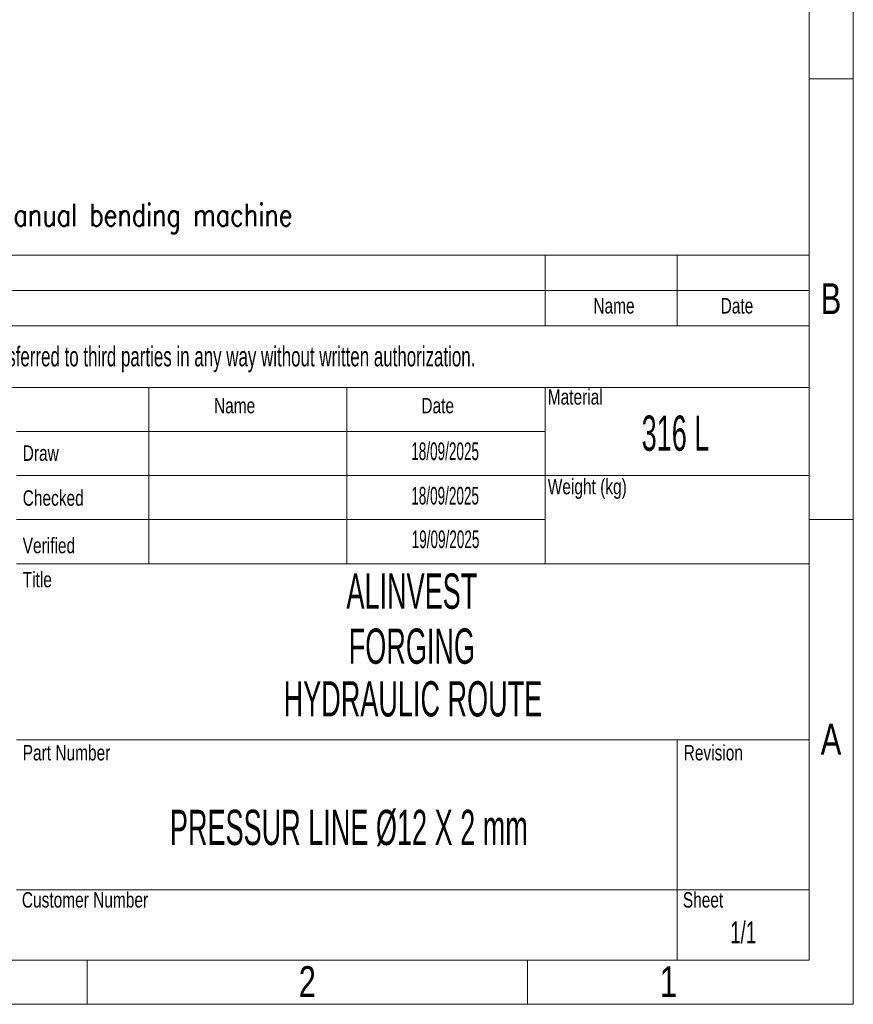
# Model space of a CAD drawing. Header units: millimetres. Extents: x 0 to 594, y 0 to 424.
# Tile 12 of 15: x 496 to 594, y 0 to 116. Entities that reach past the tile are written whole.
import ezdxf

# ---------------------------------------------------------------- set-up
doc = ezdxf.new("R2010")
doc.units = ezdxf.units.MM
doc.header["$LTSCALE"] = 0.25
doc.layers.add('SLD-0', color=179, linetype='Continuous')
doc.styles.add('AdskIsoMetric', font='romans.shx', dxfattribs={"width": 0.8, "height": 2.5})
doc.styles.add('SLDTEXTSTYLE1', font='TXT', dxfattribs={"width": 0.574367})
doc.styles.add('SLDTEXTSTYLE2', font='TXT', dxfattribs={"width": 0.638186})
doc.styles.add('SLDTEXTSTYLE3', font='TXT', dxfattribs={"width": 0.75})

# ---------------------------------------------------------------- blocks, each defined once
blk = doc.blocks.new('cajetin')
at = {"color": 7, "linetype": 'Continuous', "lineweight": 18}
for p, q in [((861, 615), (861, 0)), ((853.5, 607.5), (853.5, 7.5)), ((853.5, 157.5), (861, 157.5)), ((853.5, 82.5), (861, 82.5)), ((853.5, 7.5), (7.5, 7.5)), ((730.5, 7.5), (730.5, 0)), ((805.5, 7.5), (805.5, 0)), ((861, 0), (0, 0))]:
    blk.add_line(p, q, dxfattribs=at)
at = {"color": 7, "linetype": 'Continuous', "lineweight": 0, "char_height": 5.25, "attachment_point": 2, "style": 'SLDTEXTSTYLE3'}
for s, insert in [('B', (857.19, 122.74)), ('A', (857.2, 47.74)), ('2', (768.01, 6.49)), ('1', (829.51, 6.49))]:
    blk.add_mtext(s, dxfattribs=dict(at, insert=insert))

msp = doc.modelspace()

# ---------------------------------------------------------------- linework, layer by layer
at = {"color": 7, "linetype": 'Continuous', "lineweight": 18}
for p, q in [((402.55, 87.96), (588.83, 87.96)), ((557.78, 87.96), (557.78, 79.68)), ((573.3, 87.96), (573.3, 79.68)), ((402.55, 83.82), (588.83, 83.82)), ((402.55, 79.68), (588.83, 79.68)), ((402.55, 72.44), (588.83, 72.44)), ((511.21, 72.44), (511.21, 51.74)), ((534.5, 72.44), (534.5, 51.74)), ((557.78, 72.44), (557.78, 67.26)), ((557.78, 67.26), (495.69, 67.26)), ((557.78, 67.26), (557.78, 62.09)), ((557.78, 62.09), (495.69, 62.09)), ((557.78, 62.09), (557.78, 56.92)), ((557.78, 62.09), (588.83, 62.09)), ((557.78, 56.92), (495.69, 56.92)), ((557.78, 56.92), (557.78, 51.74)), ((495.69, 51.74), (511.21, 51.74)), ((511.21, 51.74), (534.5, 51.74)), ((534.5, 51.74), (557.78, 51.74)), ((557.78, 51.74), (588.83, 51.74)), ((495.69, 31.05), (588.83, 31.05)), ((573.3, 31.05), (573.3, 5.17)), ((495.69, 13.45), (588.83, 13.45)), ((402.55, 5.17), (588.83, 5.17))]:
    msp.add_line(p, q, dxfattribs=at)

# ---------------------------------------------------------------- block references
at = {"xscale": 0.689895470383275, "yscale": 0.689895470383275, "zscale": 0.689895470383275}
msp.add_blockref('cajetin', (0, 0), dxfattribs=at)

# ---------------------------------------------------------------- texts
at = {"insert": (406.1, 93.99), "char_height": 2.5973, "attachment_point": 1, "style": 'AdskIsoMetric'}
msp.add_mtext_dynamic_manual_height_columns('**The elbows will be manufactured from bent pipes using a manual bending machine', width=4135.8911, gutter_width=12.99, heights=[0], dxfattribs=at)
at = {"color": 7, "linetype": 'Continuous', "lineweight": 0}
for s, insert, char_height, attachment_point, style in [('Name', (565.88, 82.93), 1.811, 2, 'SLDTEXTSTYLE3'), ('Date', (580.33, 82.93), 1.811, 2, 'SLDTEXTSTYLE3'), ('Material', (558.1, 72.23), 1.811, 1, 'SLDTEXTSTYLE3'), ('Name', (518.88, 71.21), 1.811, 1, 'SLDTEXTSTYLE3'), ('Date', (543.25, 71.21), 1.811, 1, 'SLDTEXTSTYLE3'), ('316 L', (573.11, 69.14), 4.139, 2, 'SLDTEXTSTYLE1'), ('Draw', (496.41, 65.63), 1.811, 1, 'SLDTEXTSTYLE3'), ('Weight (kg)', (558.1, 61.7), 1.811, 1, 'SLDTEXTSTYLE3'), ('Checked', (496.41, 60.36), 1.811, 1, 'SLDTEXTSTYLE3'), ('Verified', (496.41, 54.78), 1.811, 1, 'SLDTEXTSTYLE3'), ('Title', (496.41, 50.78), 1.811, 1, 'SLDTEXTSTYLE3'), ('ALINVEST', (542.13, 50.59), 4.139, 2, 'SLDTEXTSTYLE1'), ('FORGING ', (542.13, 44.13), 4.139, 2, 'SLDTEXTSTYLE1'), ('Part Number', (496.41, 30.45), 1.811, 1, 'SLDTEXTSTYLE3'), ('Revision', (574.07, 30.45), 1.811, 1, 'SLDTEXTSTYLE3'), ('Customer Number', (496.31, 13.17), 1.811, 1, 'SLDTEXTSTYLE3'), ('Sheet', (573.97, 13.17), 1.811, 1, 'SLDTEXTSTYLE3')]:
    msp.add_mtext(s, dxfattribs=dict(at, insert=insert, char_height=char_height, attachment_point=attachment_point, style=style))
at = {"layer": 'SLD-0', "color": 7, "attachment_point": 2}
for s, insert, char_height, style in [('This drawing is property of INSERTEC. Must not be copier or transferred to third parties in any way without written authorization.', (493.27, 77.24), 2.3284, 'SLDTEXTSTYLE2'), ('18/09/2025', (546.04, 65.98), 2.07, 'SLDTEXTSTYLE1'), ('18/09/2025', (546.04, 60.76), 2.07, 'SLDTEXTSTYLE1'), ('19/09/2025', (546.09, 55.64), 2.07, 'SLDTEXTSTYLE1'), ('HYDRAULIC ROUTE', (542.26, 37.94), 4.1394, 'SLDTEXTSTYLE1'), ('1/1', (581.06, 9.73), 2.587, 'SLDTEXTSTYLE2')]:
    msp.add_mtext(s, dxfattribs=dict(at, insert=insert, char_height=char_height, style=style))
at = {"layer": 'SLD-0', "color": 7, "insert": (534.73, 22.84), "char_height": 4.1394, "width": 92.0131, "attachment_point": 2, "style": 'SLDTEXTSTYLE1'}
msp.add_mtext('PRESSUR LINE Ø12 X 2 mm', dxfattribs=at)

doc.saveas('drawing.dxf')
